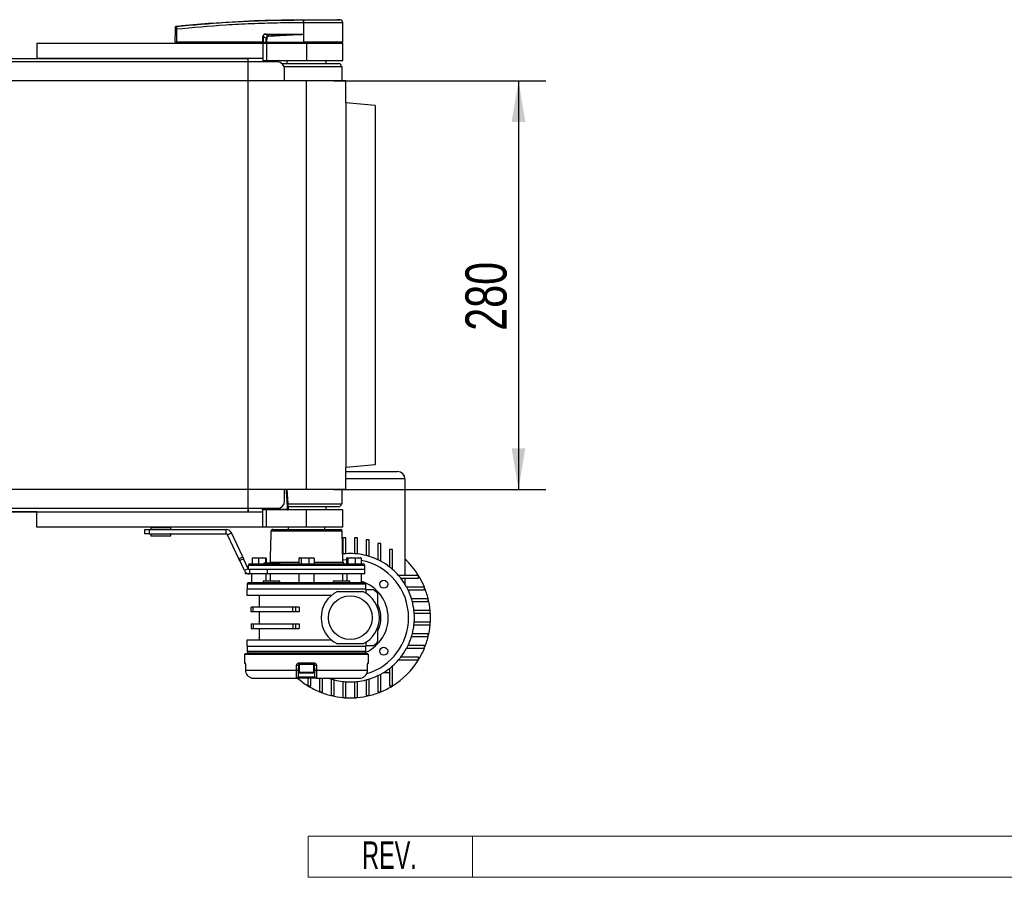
# Model space of a CAD drawing. Header units: millimetres. Extents: x 0 to 420, y 0 to 297.
# Tile 5 of 17: x 194 to 266, y 66 to 129. Entities that reach past the tile are written whole.
import ezdxf
from ezdxf.enums import TextEntityAlignment as Align

# ---------------------------------------------------------------- set-up
doc = ezdxf.new("R2010")
doc.units = ezdxf.units.MM
doc.layers.add('CARTIGLIO', color=140, linetype='Continuous')
doc.layers.add('QUOTE', color=174, linetype='Continuous')
doc.styles.add('SLDTEXTSTYLE0', font='TXT', dxfattribs={"width": 0.638298})
doc.styles.add('SLDTEXTSTYLE3', font='TXT', dxfattribs={"width": 0.75})
doc.dimstyles.new('SLDDIMSTYLE0', dxfattribs={"dimtxt": 3, "dimasz": 3, "dimexe": 0, "dimexo": 0.0625, "dimgap": 0.75, "dimtad": 1, "dimlfac": 9.405365, "dimrnd": 1e-09, "dimzin": 12, "dimdsep": 46, "dimtxsty": 'SLDTEXTSTYLE3', "dimsah": 1, "dimcen": 0.09, "dimadec": 0, "dimazin": 3, "dimtfac": 1, "dimtdec": 3, "dimtofl": 0, "dimtmove": 0, "dimatfit": 3, "dimfxl": 0, "dimfrac": 2, "dimtolj": 1, "dimtzin": 12, "dimarcsym": 0})

# ---------------------------------------------------------------- blocks, each defined once
blk = doc.blocks.new('SW_NOTE_0_27')
at = {"layer": 'CARTIGLIO', "color": 0, "insert": (2.34, 2.578), "char_height": 2, "attachment_point": 2, "style": 'SLDTEXTSTYLE0'}
blk.add_mtext('REV.', dxfattribs=at)
blk = doc.blocks.new('Cartiglio ALUSIC')
at = {"color": 161, "linetype": 'Continuous', "lineweight": 18}
for p, q in [((113.971, 150.999), (113.971, 153.999)), ((113.971, 153.999), (313.621, 153.999)), ((125.971, 153.999), (125.971, 150.999)), ((113.971, 150.999), (313.621, 150.999))]:
    blk.add_line(p, q, dxfattribs=at)
at = {"layer": 'CARTIGLIO', "color": 140}
blk.add_blockref('SW_NOTE_0_27', (117.568, 151.037), dxfattribs=at)
at = {"layer": 'CARTIGLIO', "color": 140, "style": 'SLDTEXTSTYLE0', "width": 0.638298}
for tag, height, p in [('AUTOATTR1', 3.5, (223.449, 133.7)), ('AUTOATTR2', 3.5, (221.929, 127.422)), ('AUTOATTR11', 3.5, (222.862, 121.411)), ('AUTOATTR8', 4, (219.244, 110.003)), ('AUTOATTR9', 4, (218.122, 100.423)), ('AUTOATTR0', 4, (249.033, 100.312))]:
    blk.add_attdef(tag, text='', height=height, dxfattribs=at).set_placement(p, align=Align.TOP_CENTER)
at = {"layer": 'CARTIGLIO', "color": 140}
for tag in ['AUTOATTR13', 'AUTOATTR12', 'AUTOATTR10', 'AUTOATTR7', 'AUTOATTR6', 'AUTOATTR5', 'AUTOATTR4', 'AUTOATTR3']:
    blk.add_attdef(tag, (0, 0), '', height=4, dxfattribs=at)
blk = doc.blocks.new('_D_2')
at = {"layer": 'QUOTE'}
for p, q in [((217.064, 124.223), (232.52, 124.223)), ((230.52, 124.223), (230.52, 94.452)), ((217.064, 94.452), (232.52, 94.452))]:
    blk.add_line(p, q, dxfattribs=at)
for points in [[(230.52, 124.223), (230.02, 121.223), (231.02, 121.223)], [(230.52, 94.452), (231.02, 97.452), (230.02, 97.452)]]:
    blk.add_solid(points, dxfattribs=at)
at = {"layer": 'QUOTE', "insert": (226.652, 106.012), "char_height": 3, "attachment_point": 1, "rotation": 90, "style": 'SLDTEXTSTYLE3'}
blk.add_mtext('280', dxfattribs=at)

msp = doc.modelspace()

# ---------------------------------------------------------------- linework, layer by layer
at = {"color": 7, "linetype": 'Continuous', "lineweight": 25}
for p, q in [((214.8414, 128.6881), (214.8416, 128.6881)), ((217.5185, 128.6735), (217.3336, 128.6881)), ((205.495, 127.0401), (205.5033, 127.9921)), ((205.5812, 127.9921), (205.5729, 127.0401)), ((205.5809, 128.2174), (205.5809, 128.2174)), ((214.8413, 128.4639), (214.824, 128.4639)), ((214.8413, 128.4639), (214.8402, 127.0401)), ((217.7211, 127.0401), (217.7087, 128.4639)), ((211.8795, 127.0401), (211.8812, 127.4693)), ((211.901, 127.4693), (211.8994, 127.0401)), ((212.1253, 127.3527), (211.901, 127.4693)), ((212.1132, 127.6158), (212.3001, 127.5186)), ((214.6083, 127.6158), (212.1132, 127.6158)), ((212.1146, 127.6433), (214.6097, 127.6433)), ((214.8346, 127.6305), (214.8346, 127.6246)), ((214.8346, 127.6246), (214.8397, 127.0401)), ((195.3939, 126.9869), (195.3939, 125.8706)), ((195.3939, 126.9869), (211.8738, 126.9869)), ((205.495, 127.0401), (205.5729, 127.0401)), ((205.5467, 127.0401), (205.5477, 126.9869)), ((211.8795, 127.0401), (205.5729, 127.0401)), ((205.5768, 127.0401), (205.5769, 126.9869)), ((211.8738, 126.9869), (211.8738, 125.8706)), ((211.8738, 126.9869), (212.1396, 126.9869)), ((211.8994, 127.0401), (211.8795, 127.0401)), ((211.8837, 127.0401), (211.8838, 126.9869)), ((211.8994, 127.0401), (212.1364, 127.0401)), ((211.9361, 127.0401), (211.9367, 126.9869)), ((212.1396, 126.9869), (212.1396, 125.7111)), ((212.1396, 126.9869), (215.0635, 126.9869)), ((212.1445, 127.0401), (214.8397, 127.0401)), ((212.1612, 127.0401), (212.1616, 126.9869)), ((214.8402, 127.0401), (214.8397, 127.0401)), ((217.7211, 127.0401), (214.8402, 127.0401)), ((214.8424, 127.0401), (214.8424, 126.9869)), ((215.0635, 126.9869), (215.0635, 125.7111)), ((215.0635, 126.9869), (217.7216, 126.9869)), ((217.6684, 126.9869), (217.6693, 127.0401)), ((217.7216, 125.7111), (217.7216, 126.9869)), ((80.5658, 125.8706), (195.3939, 125.8706)), ((211.8738, 125.8706), (195.3939, 125.8706)), ((210.8106, 125.6047), (210.8106, 125.8706)), ((211.8738, 125.8706), (211.8738, 125.7111)), ((211.8738, 125.7111), (212.1396, 125.7111)), ((212.1396, 125.7111), (215.0635, 125.7111)), ((213.6282, 125.7111), (213.6282, 125.4984)), ((215.0635, 125.7111), (217.7216, 125.7111)), ((216.4989, 125.4984), (216.4989, 125.7111)), ((212.9371, 125.6047), (63.0226, 125.6047)), ((213.256, 125.4984), (217.4026, 125.4984)), ((213.4243, 125.2858), (217.6684, 125.2858)), ((213.4687, 124.2226), (213.4687, 125.0731)), ((217.6755, 124.2226), (217.6684, 125.2858)), ((215.0635, 124.2226), (60.8962, 124.2226)), ((215.0635, 94.4523), (215.0635, 124.2226)), ((217.9342, 124.2226), (215.0635, 124.2226)), ((217.9342, 122.6277), (217.9342, 124.2226)), ((217.9342, 122.6277), (217.9342, 96.0471)), ((220.0607, 122.4417), (217.9342, 122.6277)), ((220.0607, 122.4417), (220.0607, 96.2332)), ((220.0607, 96.2332), (217.9342, 96.0471)), ((217.9342, 94.4523), (217.9342, 96.0471)), ((217.9342, 95.7489), (221.7087, 95.7489)), ((222.2403, 95.2173), (217.9342, 95.2173)), ((222.2403, 95.2173), (222.2403, 88.1788)), ((215.0635, 94.4523), (60.8962, 94.4523)), ((213.4687, 93.6017), (213.4687, 94.4523)), ((213.745, 93.0205), (213.6534, 94.4567)), ((217.9342, 94.4523), (215.0635, 94.4523)), ((217.6684, 93.3891), (217.6755, 94.4523)), ((213.714, 93.3891), (217.6684, 93.3891)), ((63.0226, 93.0701), (212.9371, 93.0701)), ((195.3939, 92.8043), (80.5658, 92.8043)), ((195.3939, 91.6879), (195.3939, 92.8043)), ((195.3939, 92.8043), (211.8738, 92.8043)), ((210.8106, 93.0701), (210.8106, 92.8043)), ((211.7913, 93.0489), (210.8106, 93.0489)), ((211.7891, 93.0604), (211.7895, 93.0701)), ((211.8423, 93.0179), (211.8432, 93.0701)), ((211.8429, 93.0088), (211.8434, 93.0063)), ((211.8738, 92.8043), (211.8738, 92.9638)), ((212.1396, 92.9638), (211.8738, 92.9638)), ((211.8738, 91.6879), (211.8738, 92.8043)), ((211.8964, 93.0701), (211.8954, 93.0179)), ((211.8954, 93.0179), (213.6899, 93.0179)), ((211.8954, 93.0179), (211.8954, 92.9638)), ((212.1396, 91.6879), (212.1396, 92.9638)), ((215.0635, 92.9638), (212.1396, 92.9638)), ((213.6899, 93.0179), (213.6899, 92.9638)), ((217.4026, 93.1764), (213.7322, 93.1764)), ((215.0635, 91.6879), (215.0635, 92.9638)), ((217.7216, 92.9638), (215.0635, 92.9638)), ((216.4989, 92.9638), (216.4989, 93.1764)), ((217.7216, 91.6879), (217.7216, 92.9638)), ((211.8738, 91.6879), (195.3939, 91.6879)), ((199.4851, 91.6879), (199.4851, 91.6853)), ((200.3345, 91.6853), (200.3345, 91.6879)), ((203.2657, 91.2095), (203.2657, 91.5285)), ((203.2657, 91.5285), (203.5847, 91.5285)), ((203.5847, 91.2095), (203.2657, 91.2095)), ((203.5847, 91.5285), (203.5847, 91.2095)), ((203.5847, 91.5285), (209.2146, 91.5285)), ((203.5847, 91.2095), (209.2146, 91.2095)), ((203.7086, 91.6678), (203.7028, 91.5561)), ((203.7028, 91.5561), (205.1677, 91.5561)), ((203.7028, 91.1818), (203.7086, 91.0702)), ((205.1677, 91.1818), (203.7028, 91.1818)), ((203.7204, 91.6678), (203.7086, 91.6678)), ((205.1618, 91.6678), (203.7204, 91.6678)), ((203.7355, 91.5338), (203.724, 91.5338)), ((203.724, 91.2042), (205.1464, 91.2042)), ((205.1464, 91.5338), (203.7355, 91.5338)), ((203.7867, 91.5338), (203.7867, 91.5285)), ((203.7867, 91.2095), (203.7867, 91.2042)), ((205.0838, 91.5285), (205.0838, 91.5338)), ((205.0838, 91.2042), (205.0838, 91.2095)), ((205.1677, 91.5561), (205.1618, 91.6678)), ((205.1618, 91.0702), (205.1677, 91.1818)), ((209.2146, 91.2095), (209.2146, 91.5285)), ((209.311, 91.1481), (209.6, 91.2829)), ((210.4211, 89.5221), (209.6, 91.2829)), ((212.1396, 91.6879), (211.8738, 91.6879)), ((215.0635, 91.6879), (212.1396, 91.6879)), ((212.4744, 91.4026), (212.474, 91.4027)), ((217.6727, 91.4026), (212.4744, 91.4026)), ((212.6023, 91.5279), (217.5451, 91.5279)), ((213.7345, 91.6879), (213.7345, 91.5279)), ((217.7216, 91.6879), (215.0635, 91.6879)), ((216.3925, 91.5279), (216.3925, 91.6879)), ((217.712, 89.1547), (217.6727, 91.4026)), ((203.7086, 91.0702), (205.1618, 91.0702)), ((203.7413, 91.05), (203.7299, 91.05)), ((205.1406, 91.05), (203.7413, 91.05)), ((210.1321, 89.3872), (209.311, 91.1481)), ((212.4426, 90.7314), (212.4151, 89.1547)), ((212.4444, 90.7314), (212.4426, 90.7314)), ((212.4653, 90.9404), (212.4649, 90.9405)), ((217.7216, 90.9189), (217.7216, 89.7433)), ((217.9342, 90.9189), (217.7216, 90.9189)), ((217.9342, 89.7627), (217.9342, 90.9189)), ((218.7848, 90.9189), (218.5721, 90.9189)), ((218.5721, 90.9189), (218.5721, 89.7627)), ((218.7848, 89.7433), (218.7848, 90.9189)), ((219.4227, 90.7775), (219.4227, 89.6251)), ((219.6354, 90.7775), (219.4227, 90.7775)), ((219.6354, 89.5648), (219.6354, 90.7775)), ((220.2733, 90.5001), (220.2733, 89.315)), ((220.4859, 90.5001), (220.2733, 90.5001)), ((220.4859, 89.2064), (220.4859, 90.5001)), ((221.1239, 90.0642), (221.1239, 88.7893)), ((221.3365, 90.0642), (221.1239, 90.0642)), ((221.3365, 88.6137), (221.3365, 90.0642)), ((210.1321, 89.3872), (210.4211, 89.5221)), ((210.1928, 89.257), (210.1321, 89.3872)), ((210.4819, 89.3918), (210.1928, 89.257)), ((210.5315, 88.5307), (210.1928, 89.257)), ((210.4211, 89.5221), (210.4819, 89.3918)), ((210.8206, 88.6655), (210.4819, 89.3918)), ((210.9434, 89.0294), (219.1836, 89.0294)), ((211.3375, 89.4546), (211.1011, 89.427)), ((211.1011, 89.427), (211.1011, 89.0294)), ((211.1182, 89.4546), (211.3375, 89.4546)), ((211.5739, 89.427), (211.3375, 89.4546)), ((211.3375, 89.4546), (211.8274, 89.4546)), ((211.8274, 89.4546), (211.5739, 89.427)), ((211.5739, 89.427), (211.5739, 89.0294)), ((212.0808, 89.427), (211.8274, 89.4546)), ((211.8274, 89.4546), (212.0979, 89.4546)), ((211.9495, 89.0825), (211.9486, 89.0294)), ((211.959, 89.0825), (211.9495, 89.0825)), ((211.959, 89.0825), (211.9584, 89.0294)), ((212.0566, 89.0825), (211.959, 89.0825)), ((212.0566, 89.0825), (212.056, 89.0294)), ((212.0923, 89.0825), (212.0566, 89.0825)), ((212.0808, 89.427), (212.0808, 89.0825)), ((212.0923, 89.0825), (212.0926, 89.0294)), ((212.3473, 89.0825), (212.0923, 89.0825)), ((212.0996, 89.4543), (212.0988, 89.4546)), ((212.1149, 89.427), (212.1149, 89.0825)), ((212.3577, 89.0825), (212.3568, 89.0294)), ((212.366, 89.0825), (212.3653, 89.0294)), ((212.4151, 89.1547), (214.5086, 89.1547)), ((212.4442, 89.0825), (212.4433, 89.0294)), ((212.4537, 89.0825), (212.4442, 89.0825)), ((212.4537, 89.0825), (212.4531, 89.0294)), ((212.4869, 89.0825), (212.4537, 89.0825)), ((212.4869, 89.0825), (212.4862, 89.0294)), ((212.5399, 89.0825), (212.4869, 89.0825)), ((212.5399, 89.0825), (212.5408, 89.0294)), ((212.6139, 89.0825), (212.5399, 89.0825)), ((212.6139, 89.0825), (212.6148, 89.0294)), ((212.6165, 89.0825), (212.6139, 89.0825)), ((212.6174, 89.0294), (212.6165, 89.0825)), ((213.1199, 89.0294), (213.119, 89.0825)), ((214.5086, 89.427), (214.5086, 89.0294)), ((214.5728, 89.4546), (214.5465, 89.4451)), ((214.5728, 89.4546), (214.5977, 89.4546)), ((214.5977, 89.4546), (214.9643, 89.4546)), ((214.9643, 89.4546), (214.6868, 89.427)), ((214.6868, 89.427), (214.6868, 89.0294)), ((215.2418, 89.427), (214.9643, 89.4546)), ((214.9643, 89.4546), (215.4301, 89.4546)), ((215.4301, 89.4546), (215.2418, 89.427)), ((215.2418, 89.427), (215.2418, 89.0294)), ((215.6184, 89.427), (215.4301, 89.4546)), ((215.4301, 89.4546), (215.5542, 89.4546)), ((215.5805, 89.4451), (215.5542, 89.4546)), ((215.6184, 89.427), (215.6184, 89.0294)), ((215.6184, 89.1547), (217.712, 89.1547)), ((217.7017, 89.741), (217.7216, 89.7433)), ((217.9892, 89.427), (217.9892, 89.0294)), ((218.0346, 89.4546), (218.3448, 89.4546)), ((218.3448, 89.4546), (218.08, 89.427)), ((218.08, 89.427), (218.08, 89.0294)), ((218.6097, 89.427), (218.3448, 89.4546)), ((218.3448, 89.4546), (218.8292, 89.4546)), ((218.8292, 89.4546), (218.6097, 89.427)), ((218.6097, 89.427), (218.6097, 89.0294)), ((219.0487, 89.427), (218.8292, 89.4546)), ((218.8292, 89.4546), (219.0097, 89.4546)), ((219.0161, 89.4523), (219.0097, 89.4546)), ((219.0487, 89.427), (219.0487, 89.0294)), ((210.8206, 88.6655), (210.5315, 88.5307)), ((210.6154, 88.2851), (210.6154, 88.4144)), ((210.7217, 88.3366), (210.7217, 88.2851)), ((210.8159, 88.904), (210.812, 88.6838)), ((219.3112, 88.904), (210.8159, 88.904)), ((210.9169, 88.6041), (210.9012, 88.6041)), ((210.9169, 88.6041), (210.9169, 88.2851)), ((212.1903, 88.6041), (210.9169, 88.6041)), ((219.3164, 88.6041), (212.1878, 88.6041)), ((212.1903, 88.6041), (212.1903, 88.2851)), ((219.3164, 88.6041), (212.1903, 88.6041)), ((219.3164, 88.6041), (219.3112, 88.904)), ((219.3164, 88.2851), (219.3164, 88.6041)), ((210.7217, 88.2851), (210.6154, 88.2851)), ((210.9169, 88.2851), (210.7217, 88.2851)), ((212.1903, 88.2851), (210.9169, 88.2851)), ((211.0498, 88.2851), (211.0498, 87.6472)), ((211.896, 87.7535), (211.896, 87.6472)), ((213.1187, 87.7535), (211.896, 87.7535)), ((212.1343, 87.7535), (212.1343, 88.2851)), ((219.3164, 88.2851), (212.1903, 88.2851)), ((212.412, 88.2851), (212.412, 87.7535)), ((213.1187, 87.6472), (213.1187, 87.7535)), ((214.5053, 88.2851), (214.5053, 87.6472)), ((215.6217, 87.6472), (215.6217, 88.2851)), ((217.0083, 87.7535), (217.0083, 87.6472)), ((218.231, 87.7535), (217.0083, 87.7535)), ((217.715, 87.7535), (217.715, 88.2851)), ((217.9927, 88.2851), (217.9927, 87.7535)), ((218.231, 87.6472), (218.231, 87.7535)), ((219.0772, 87.6472), (219.0772, 88.2851)), ((223.222, 88.1788), (221.7715, 88.1788)), ((221.947, 87.9661), (223.222, 87.9661)), ((222.2403, 87.9661), (222.2403, 87.5426)), ((223.222, 87.9661), (223.222, 88.1788)), ((210.7043, 87.1687), (210.7043, 86.7434)), ((219.4227, 87.1687), (210.7043, 87.1687)), ((210.7309, 87.5408), (210.7309, 87.1687)), ((219.3961, 87.5408), (210.7309, 87.5408)), ((217.3263, 87.0092), (219.1801, 87.0092)), ((219.3961, 87.1687), (219.3961, 87.5408)), ((219.4227, 86.8714), (219.4227, 87.1687)), ((223.6579, 87.3282), (222.3642, 87.3282)), ((222.4727, 87.1156), (223.6579, 87.1156)), ((223.6579, 87.1156), (223.6579, 87.3282)), ((210.7043, 86.7434), (216.9093, 86.7434)), ((211.608, 86.7434), (211.608, 85.8716)), ((223.9352, 86.4776), (222.7225, 86.4776)), ((222.7828, 86.265), (223.9352, 86.265)), ((223.9352, 86.265), (223.9352, 86.4776)), ((211.0233, 85.5314), (211.0233, 85.8716)), ((211.1809, 85.8716), (211.0233, 85.8716)), ((211.1809, 85.5314), (211.0233, 85.5314)), ((211.1809, 85.5314), (211.1809, 85.8716)), ((214.0663, 85.8716), (211.1809, 85.8716)), ((214.0663, 85.5314), (211.1809, 85.5314)), ((211.608, 85.5314), (211.608, 84.6595)), ((214.0663, 85.5314), (214.0663, 85.8716)), ((214.258, 85.8716), (214.0663, 85.8716)), ((214.258, 85.5314), (214.0663, 85.5314)), ((214.258, 85.8716), (214.258, 85.5314)), ((214.5407, 85.8716), (214.258, 85.8716)), ((214.5407, 85.5314), (214.258, 85.5314)), ((214.5407, 85.8716), (214.5407, 85.5314)), ((224.0767, 85.627), (222.9011, 85.627)), ((224.0767, 85.4144), (224.0767, 85.627)), ((222.9205, 85.4144), (224.0767, 85.4144)), ((224.0767, 84.7765), (222.9205, 84.7765)), ((224.0767, 84.5638), (224.0767, 84.7765)), ((211.0233, 84.6595), (211.0233, 84.3193)), ((211.0233, 84.6595), (211.1809, 84.6595)), ((211.0233, 84.3193), (211.1809, 84.3193)), ((211.1809, 84.6595), (211.1809, 84.3193)), ((211.1809, 84.6595), (214.0663, 84.6595)), ((211.1809, 84.3193), (214.0663, 84.3193)), ((211.608, 84.3193), (211.608, 83.4474)), ((214.0663, 84.6595), (214.0663, 84.3193)), ((214.0663, 84.6595), (214.258, 84.6595)), ((214.0663, 84.3193), (214.258, 84.3193)), ((214.258, 84.6595), (214.258, 84.3193)), ((214.258, 84.6595), (214.5407, 84.6595)), ((214.258, 84.3193), (214.5407, 84.3193)), ((214.5407, 84.6595), (214.5407, 84.3193)), ((222.9011, 84.5638), (224.0767, 84.5638)), ((210.7043, 83.4474), (210.7043, 83.0221)), ((216.9093, 83.4474), (210.7043, 83.4474)), ((219.4227, 83.0221), (219.4227, 83.3195)), ((222.7225, 83.7132), (223.9352, 83.7132)), ((223.9352, 83.9259), (222.7828, 83.9259)), ((223.9352, 83.7132), (223.9352, 83.9259)), ((210.7043, 83.0221), (215.0635, 83.0221)), ((210.7309, 83.0221), (210.7309, 82.65)), ((210.7309, 82.65), (219.3961, 82.65)), ((215.0635, 83.0221), (219.4227, 83.0221)), ((219.1801, 83.1816), (217.3263, 83.1816)), ((219.3961, 82.65), (219.3961, 83.0221)), ((222.3642, 82.8627), (223.6579, 82.8627)), ((223.6579, 83.0753), (222.4727, 83.0753)), ((223.6579, 82.8627), (223.6579, 83.0753)), ((210.5453, 82.4374), (210.5508, 81.7985)), ((210.5453, 82.4374), (219.5817, 82.4374)), ((210.598, 82.4905), (210.598, 82.4374)), ((210.598, 82.4905), (219.529, 82.4905)), ((211.0498, 82.5437), (211.0498, 82.4905)), ((211.896, 82.5437), (211.896, 82.4905)), ((213.1187, 82.4905), (213.1187, 82.5437)), ((214.5053, 82.5437), (214.5053, 82.4905)), ((215.6217, 82.4905), (215.6217, 82.5437)), ((217.0083, 82.5437), (217.0083, 82.4905)), ((218.231, 82.4905), (218.231, 82.5437)), ((219.0772, 82.4905), (219.0772, 82.5437)), ((219.529, 82.4374), (219.529, 82.4905)), ((219.5762, 81.7985), (219.5817, 82.4374)), ((221.7715, 82.0121), (223.222, 82.0121)), ((223.222, 82.2247), (221.947, 82.2247)), ((223.222, 82.0121), (223.222, 82.2247)), ((210.5508, 81.7985), (210.5851, 81.7985)), ((210.6084, 81.6415), (210.6097, 81.6418)), ((210.6092, 81.6413), (210.6136, 81.2626)), ((210.6136, 81.2624), (210.6136, 81.2622)), ((210.6141, 81.2627), (214.3389, 81.2627)), ((214.4689, 81.6409), (214.4623, 81.2618)), ((214.5319, 81.6409), (214.4689, 81.6409)), ((214.509, 81.7985), (215.6181, 81.7985)), ((215.605, 81.6931), (214.522, 81.6931)), ((214.5319, 81.6931), (214.5319, 81.119)), ((215.5951, 81.119), (215.5951, 81.6931)), ((215.6581, 81.6409), (215.5951, 81.6409)), ((215.6648, 81.2618), (215.6581, 81.6409)), ((215.7882, 81.2627), (219.5129, 81.2627)), ((219.5134, 81.2622), (219.5178, 81.6413)), ((219.5173, 81.6418), (219.5187, 81.6415)), ((219.542, 81.7985), (219.5762, 81.7985)), ((221.1239, 81.4016), (221.1239, 80.1266)), ((221.3365, 80.1266), (221.3365, 81.5771)), ((211.2061, 80.6831), (214.3477, 80.6831)), ((215.7793, 80.6831), (214.3477, 80.6831)), ((214.454, 80.7875), (215.673, 80.7875)), ((214.5319, 81.119), (215.5845, 81.119)), ((215.5313, 81.0552), (214.5957, 81.0552)), ((215.1698, 80.6831), (215.1698, 80.1266)), ((215.3825, 80.1266), (215.3825, 80.6831)), ((215.5845, 81.119), (215.5951, 81.119)), ((215.7793, 80.6831), (218.9209, 80.6831)), ((216.0204, 80.6831), (216.0204, 79.6907)), ((216.2331, 79.6907), (216.2331, 80.6831)), ((216.871, 80.6261), (216.871, 79.4134)), ((217.0836, 79.4134), (217.0836, 80.5658)), ((217.7216, 80.4476), (217.7216, 79.2719)), ((217.9342, 79.2719), (217.9342, 80.4281)), ((218.5721, 80.4281), (218.5721, 79.2719)), ((218.7848, 79.2719), (218.7848, 80.4476)), ((219.4227, 80.5658), (219.4227, 79.4134)), ((219.6354, 79.4134), (219.6354, 80.6261)), ((220.2733, 80.8759), (220.2733, 79.6907)), ((220.4859, 79.6907), (220.4859, 80.9845)), ((220.7003, 81.1083), (221.1239, 81.1083)), ((215.1698, 80.1266), (215.3825, 80.1266)), ((221.1239, 80.1266), (221.3365, 80.1266)), ((216.0204, 79.6907), (216.2331, 79.6907)), ((216.871, 79.4134), (217.0836, 79.4134)), ((217.7216, 79.2719), (217.9342, 79.2719)), ((218.5721, 79.2719), (218.7848, 79.2719)), ((219.4227, 79.4134), (219.6354, 79.4134)), ((220.2733, 79.6907), (220.4859, 79.6907))]:
    msp.add_line(p, q, dxfattribs=at)
at = {"color": 7, "linetype": 'Continuous'}
for p, q in [((65.1491, 125.8706), (210.8106, 125.8706)), ((210.8106, 92.8043), (210.8106, 125.8706)), ((65.1491, 92.8043), (210.8106, 92.8043))]:
    msp.add_line(p, q, dxfattribs=at)
at = {"color": 7, "linetype": 'Continuous', "lineweight": 25, "flags": 128}
for points in [[(214.6083, 127.6158), (214.7351, 127.6207), (214.8346, 127.6246)], [(212.474, 91.4027), (212.4676, 91.0792), (212.4649, 90.9405)], [(212.4744, 91.4026), (212.4723, 91.2963), (212.4653, 90.9404)], [(217.7092, 89.3134), (217.7558, 89.3191), (217.9892, 89.3401)], [(210.6092, 81.6413), (210.6085, 81.6414), (210.6084, 81.6415)], [(210.6097, 81.6418), (210.6122, 81.4292), (210.6141, 81.2627)], [(210.6136, 81.2622), (210.6129, 81.2623), (210.6141, 81.2627)], [(214.3389, 81.2627), (214.3427, 81.4753), (214.3456, 81.6418)], [(215.7814, 81.6418), (215.7852, 81.4292), (215.7882, 81.2627)], [(219.5129, 81.2627), (219.5154, 81.4753), (219.5173, 81.6418)], [(219.5129, 81.2627), (219.5141, 81.2623), (219.5134, 81.2622)], [(219.5187, 81.6415), (219.5185, 81.6414), (219.5178, 81.6413)]]:
    msp.add_lwpolyline(points, dxfattribs=at)
at = {"color": 7, "linetype": 'Continuous', "lineweight": 25}
for centre, radius in [((220.6966, 87.5388), 0.2924), ((218.2532, 85.0954), 1.5948), ((220.6966, 82.652), 0.2924)]:
    msp.add_circle(centre, radius, dxfattribs=at)
for centre, radius, start, end in [((215.6227, 128.5089), 0.8, 168.120168, 183.219012), ((219.1533, 128.1818), 4.3414, 173.303191, 173.496611), ((215.6401, 128.5083), 0.8, 168.081743, 183.180073), ((217.496, 128.462), 0.2126, 0.500011, 83.923128), ((205.5422, 125.6383), 2.3542, 89.051899, 90.948101), ((205.5892, 128.1168), 0.0848, 96.104195, 179.384141), ((211.8911, 130.1773), 2.708, 269.78976, 270.21024), ((211.8943, 127.6404), 0.2203, 353.585658, 0.74759), ((138.8645, 123.9694), 73.5214, 2.731259, 2.766996), ((214.3894, 127.6404), 0.2203, 353.585658, 0.74759), ((212.9371, 125.0731), 0.5316, 0, 90), ((217.4026, 125.2858), 0.2126, 0, 90), ((221.7087, 95.2173), 0.5316, 0, 90), ((212.9371, 93.6017), 0.5316, 270, 0), ((217.4026, 93.3891), 0.2126, 270, 0), ((211.794, 93.012), 0.0486, 6.924501, 95.747368), ((211.7913, 92.9957), 0.0532, 11.536959, 90), ((211.8689, 92.2562), 0.7621, 88.001617, 91.998383), ((211.8954, 93.017), 0.0532, 179, 270), ((213.6899, 93.017), 0.0532, 270, 3.721687), ((213.7483, 92.3484), 0.6721, 90.458341, 94.987292), ((203.724, 91.555), 0.0213, 177, 270), ((203.724, 91.1829), 0.0213, 90, 183), ((203.7299, 91.6667), 0.0213, 90, 177), ((205.1406, 91.6667), 0.0213, 3, 90), ((205.1464, 91.555), 0.0213, 270, 3), ((205.1464, 91.1829), 0.0213, 357, 90), ((209.2146, 91.1032), 0.4253, 25, 90), ((209.2146, 91.1032), 0.1063, 25, 90), ((217.5451, 91.4003), 0.1276, 1, 90), ((203.7299, 91.0713), 0.0213, 183, 270), ((205.1406, 91.0713), 0.0213, 270, 357), ((212.4976, 90.7305), 0.0532, 153.897556, 179.00172), ((218.2532, 85.0954), 4.6782, 93.909564, 96.524979), ((218.2532, 85.0954), 4.6782, 86.090436, 93.909564), ((218.2532, 85.0954), 4.6782, 83.475021, 86.090436), ((210.9434, 88.9018), 0.1276, 90, 179), ((212.2875, 89.1569), 0.1276, 324.314665, 359), ((217.8395, 89.1569), 0.1276, 181, 270), ((218.2532, 85.0954), 4.6782, 75.522488, 83.475021), ((218.2532, 85.0954), 4.2529, 0, 79.218646), ((219.1836, 88.9018), 0.1276, 1, 90), ((218.2532, 85.0954), 4.6782, 72.815204, 75.522488), ((218.2532, 85.0954), 4.6782, 64.416998, 72.815204), ((218.2532, 85.0954), 4.6782, 61.492569, 64.416998), ((218.2532, 85.0954), 4.6782, 52.147097, 61.492569), ((218.2532, 85.0954), 5.8477, 31.821369, 47.014114), ((218.2532, 85.0954), 4.6782, 48.769423, 52.147097), ((218.2532, 85.0954), 4.6782, 41.230577, 48.769423), ((210.8372, 87.5408), 0.1063, 90, 180), ((218.2532, 85.0954), 2.7644, 0, 72.657865), ((219.2898, 87.5408), 0.1063, 0, 90), ((218.2532, 85.0954), 4.6782, 37.852903, 41.230577), ((218.2532, 85.0954), 4.6782, 28.507431, 37.852903), ((218.2532, 85.0954), 5.8477, 22.446351, 31.821369), ((218.2532, 85.0954), 2.1264, 115.841933, 244.158067), ((218.2532, 85.0954), 2.1264, 295.841933, 64.158067), ((218.2532, 85.0954), 2.6581, 40.535802, 49.464198), ((218.2532, 85.0954), 4.6782, 25.583002, 28.507431), ((218.2532, 85.0954), 4.6782, 17.184796, 25.583002), ((218.2532, 85.0954), 5.8477, 13.672018, 22.446351), ((218.2532, 85.0954), 4.6782, 14.477512, 17.184796), ((218.2532, 85.0954), 4.6782, 6.524979, 14.477512), ((218.2532, 85.0954), 5.8477, 5.215909, 13.672018), ((218.2532, 85.0954), 2.2328, 334.791235, 25.208765), ((218.2532, 85.0954), 4.6782, 3.909564, 6.524979), ((218.2532, 85.0954), 5.8477, 354.784091, 5.215909), ((218.2532, 85.0954), 2.7644, 289.557214, 0), ((218.2532, 85.0954), 4.2529, 286.403256, 0), ((218.2532, 85.0954), 4.6782, 353.475021, 356.090436), ((218.2532, 85.0954), 4.6782, 356.090436, 3.909564), ((218.2532, 85.0954), 4.6782, 345.522488, 353.475021), ((218.2532, 85.0954), 5.8477, 346.327982, 354.784091), ((218.2532, 85.0954), 2.6581, 310.535802, 319.464198), ((218.2532, 85.0954), 4.6782, 334.416998, 342.815204), ((218.2532, 85.0954), 4.6782, 342.815204, 345.522488), ((218.2532, 85.0954), 5.8477, 337.553649, 346.327982), ((210.8372, 82.65), 0.1063, 180, 270), ((219.2898, 82.65), 0.1063, 270, 0), ((218.2532, 85.0954), 4.6782, 322.147097, 331.492569), ((218.2532, 85.0954), 4.6782, 331.492569, 334.416998), ((218.2532, 85.0954), 5.8477, 328.178631, 337.553649), ((218.2532, 85.0954), 4.6782, 311.230577, 318.769423), ((218.2532, 85.0954), 5.8477, 301.821369, 328.178631), ((218.2532, 85.0954), 4.6782, 318.769423, 322.147097), ((210.6572, 81.7994), 0.1063, 180.5, 239.656256), ((210.692, 81.7994), 0.1069, 180.483929, 208.017591), ((214.4214, 84.0307), 2.7692, 268.292536, 270.845926), ((214.4281, 84.4124), 2.7718, 268.294895, 270.84236), ((214.7326, 81.7727), 0.2251, 173.421252, 200.711868), ((215.3944, 81.7727), 0.2251, 339.288132, 6.578748), ((215.6989, 84.4124), 2.7718, 269.15764, 271.705105), ((215.7056, 84.0307), 2.7692, 269.154074, 271.707464), ((219.4698, 81.7994), 0.1063, 300.228465, 359.5), ((219.435, 81.7994), 0.1069, 332.086988, 359.516), ((218.2532, 85.0954), 4.6782, 298.507431, 307.852903), ((218.2532, 85.0954), 4.6782, 307.852903, 311.230577), ((214.3477, 80.7894), 0.1063, 270, 359), ((218.2532, 85.0954), 5.8477, 228.985668, 238.178631), ((214.5957, 81.119), 0.0638, 180, 270), ((215.5313, 81.119), 0.0638, 270, 0), ((215.7793, 80.7894), 0.1063, 181, 270), ((218.2532, 85.0954), 4.6782, 250.592957, 252.815204), ((218.2532, 85.0954), 4.6782, 252.815204, 255.522488), ((218.2532, 85.0954), 4.6782, 255.522488, 263.475021), ((218.2532, 85.0954), 4.6782, 263.475021, 266.090436), ((218.2532, 85.0954), 4.6782, 266.090436, 273.909564), ((218.2532, 85.0954), 4.6782, 273.909564, 276.524979), ((218.2532, 85.0954), 4.6782, 276.524979, 284.477512), ((218.2532, 85.0954), 4.6782, 284.477512, 287.184796), ((218.2532, 85.0954), 4.6782, 287.184796, 295.583002), ((218.2532, 85.0954), 4.6782, 295.583002, 298.507431), ((218.2532, 85.0954), 5.8477, 238.178631, 247.553649), ((218.2532, 85.0954), 5.8477, 292.446351, 301.821369), ((218.2532, 85.0954), 5.8477, 247.553649, 256.327982), ((218.2532, 85.0954), 5.8477, 256.327982, 264.784091), ((218.2532, 85.0954), 5.8477, 264.784091, 275.215909), ((218.2532, 85.0954), 5.8477, 275.215909, 283.672018), ((218.2532, 85.0954), 5.8477, 283.672018, 292.446351)]:
    msp.add_arc(centre, radius, start, end, dxfattribs=at)
for centre, major_axis, ratio, start_param, end_param in [((212.2584, 127.3609), (0.3615, -0.1778), 0.6067254, 2.2520057, 3.4288926), ((212.2558, 127.3612), (0.342, -0.1693), 0.5569608, 2.2532184, 3.4301053), ((212.3883, 127.2923), (0.2436, -0.1296), 0.7705823, 2.3011388, 3.4780257), ((212.3883, 127.2928), (0.2127, -0.1124), 0.6630178, 2.2990506, 3.4759374)]:
    msp.add_ellipse(centre, major_axis=major_axis, ratio=ratio, start_param=start_param, end_param=end_param, dxfattribs=at)
for points, knots in [([(205.5801, 128.2011), (206.7774, 128.3103), (208.6023, 128.4769), (211.0612, 128.5994), (212.9509, 128.6643), (214.2087, 128.6642), (214.8399, 128.6735), (214.8399, 128.6735)], [0, 0, 0, 0, 0.3887669, 0.5925279, 0.7962893, 0.9999993, 1, 1, 1, 1]), ([(205.5809, 128.2174), (205.6167, 128.221), (205.8371, 128.2434), (206.8042, 128.3378), (208.7912, 128.5001), (211.6581, 128.6561), (213.7799, 128.6774), (214.8414, 128.6881)], [0, 0, 0, 0, 0.0117013, 0.0722088, 0.3141935, 0.6568871, 1, 1, 1, 1]), ([(214.8399, 128.6735), (214.8399, 128.6735), (214.8457, 128.6735), (214.8515, 128.6735), (214.8573, 128.6735)], [0, 0, 0, 0, 0.0003655, 1, 1, 1, 1]), ([(214.8416, 128.6881), (214.9994, 128.6881), (215.3156, 128.6881), (215.7814, 128.6881), (216.2143, 128.6881), (216.5993, 128.6881), (216.9163, 128.6881), (217.1529, 128.6881), (217.3058, 128.6881), (217.3243, 128.6881), (217.3336, 128.6881)], [0, 0, 0, 0, 0.1248804, 0.2501396, 0.3746494, 0.4998125, 0.6247642, 0.7495577, 0.8749238, 1, 1, 1, 1]), ([(214.8573, 128.6735), (214.9823, 128.6735), (215.2323, 128.6735), (215.6176, 128.6735), (216.0012, 128.6735), (216.3713, 128.6734), (216.7034, 128.6735), (216.9899, 128.6735), (217.2209, 128.6735), (217.3905, 128.6736), (217.4979, 128.6734), (217.5117, 128.6735), (217.5185, 128.6735)], [0, 0, 0, 0, 0.0923036, 0.1846071, 0.2865385, 0.3884688, 0.490398, 0.5923288, 0.694247, 0.7961664, 0.8980845, 1, 1, 1, 1]), ([(205.5033, 127.9921), (205.5033, 127.9972), (205.5035, 128.0164), (205.5038, 128.0491), (205.5041, 128.0839), (205.5043, 128.1093), (205.5043, 128.1149), (205.5044, 128.1177)], [0, 0, 0, 0, 0.0821077, 0.3116546, 0.5407071, 0.7703697, 1, 1, 1, 1]), ([(205.5044, 128.1177), (205.5044, 128.1238), (205.5045, 128.1321), (205.5045, 128.1332), (205.5045, 128.1335)], [0, 0, 0, 0, 0.7365741, 1, 1, 1, 1]), ([(205.5045, 128.1335), (205.5046, 128.1365), (205.5051, 128.1491), (205.5117, 128.1709), (205.5288, 128.1945), (205.5526, 128.2117), (205.5715, 128.2155), (205.5809, 128.2174)], [0, 0, 0, 0, 0.0716067, 0.3068114, 0.5378745, 0.7689372, 1, 1, 1, 1]), ([(205.5801, 128.2011), (205.5795, 128.1964), (205.5783, 128.187), (205.5779, 128.1446), (205.5785, 128.0868), (205.5798, 128.0325), (205.5809, 128.0005), (205.5812, 127.9921)], [0, 0, 0, 0, 0.2296881, 0.4595969, 0.6887793, 0.9180889, 1, 1, 1, 1]), ([(205.5809, 128.2174), (205.5808, 128.2171), (205.5806, 128.2159), (205.5803, 128.2074), (205.5801, 128.2011)], [0, 0, 0, 0, 0.2638842, 1, 1, 1, 1]), ([(214.824, 128.4639), (214.1956, 128.46), (212.9388, 128.4522), (211.0542, 128.3907), (208.5993, 128.2673), (206.7771, 128.1012), (205.5812, 127.9921)], [0, 0, 0, 0, 0.2036202, 0.4072406, 0.6109477, 1, 1, 1, 1]), ([(217.7087, 128.4639), (217.7016, 128.4639), (217.6873, 128.4639), (217.572, 128.464), (217.3895, 128.4638), (217.1415, 128.4639), (216.8324, 128.464), (216.476, 128.4638), (216.0761, 128.464), (215.6641, 128.4639), (215.247, 128.4639), (214.9775, 128.4639), (214.8413, 128.4639)], [0, 0, 0, 0, 0.10046502, 0.20384345, 0.30430944, 0.40768894, 0.50815524, 0.61153497, 0.71200234, 0.81538328, 0.9066108, 1, 1, 1, 1]), ([(212.1253, 127.3527), (212.1316, 127.3527), (212.1427, 127.3528), (212.1567, 127.3527), (212.1629, 127.3527)], [0, 0, 0, 0, 0.56, 1, 1, 1, 1]), ([(212.1364, 127.0401), (212.133, 127.0984), (212.1269, 127.2024), (212.1258, 127.3068), (212.1253, 127.3527)], [0, 0, 0, 0, 0.560586, 1, 1, 1, 1]), ([(212.1629, 127.3527), (212.1613, 127.2943), (212.1584, 127.1899), (212.1488, 127.0859), (212.1445, 127.0401)], [0, 0, 0, 0, 0.5593923, 1, 1, 1, 1]), ([(212.3001, 127.5186), (212.731, 127.5381), (213.5003, 127.5729), (214.2698, 127.6027), (214.6083, 127.6158)], [0, 0, 0, 0, 0.5599741, 1, 1, 1, 1]), ([(214.8346, 127.6246), (214.3621, 127.593), (213.5183, 127.5367), (212.6739, 127.4923), (212.3023, 127.4728)], [0, 0, 0, 0, 0.5600269, 1, 1, 1, 1]), ([(214.6097, 127.6433), (214.6314, 127.6431), (214.6958, 127.6425), (214.7715, 127.6427), (214.824, 127.6325), (214.8346, 127.6305)], [0, 0, 0, 0, 0.2892673, 0.8568296, 1, 1, 1, 1]), ([(212.1364, 127.0401), (212.1371, 127.0401), (212.1388, 127.0401), (212.1417, 127.0401), (212.1438, 127.0401), (212.1445, 127.0401)], [0, 0, 0, 0, 0.3193957, 0.7481913, 1, 1, 1, 1]), ([(213.6899, 93.0179), (213.6708, 93.3142), (213.64, 93.7923), (213.6109, 94.2705), (213.5999, 94.4523)], [0, 0, 0, 0, 0.6197809, 1, 1, 1, 1]), ([(211.7913, 93.0489), (211.7909, 93.0494), (211.7902, 93.0504), (211.7895, 93.0571), (211.7891, 93.0604)], [0, 0, 0, 0, 0.5000603, 1, 1, 1, 1]), ([(212.6023, 91.5279), (212.5879, 91.5265), (212.5589, 91.5236), (212.5204, 91.5013), (212.4914, 91.4685), (212.4768, 91.4334), (212.475, 91.4108), (212.4744, 91.4026)], [0, 0, 0, 0, 0.2189584, 0.4381181, 0.6570378, 0.8747776, 1, 1, 1, 1]), ([(212.4653, 90.9404), (212.4645, 90.9166), (212.463, 90.8688), (212.4575, 90.8059), (212.4514, 90.7587), (212.4468, 90.7347), (212.4451, 90.7323), (212.4444, 90.7314)], [0, 0, 0, 0, 0.2140331, 0.4289877, 0.6464901, 0.8661248, 1, 1, 1, 1]), ([(212.4648, 90.9405), (212.4648, 90.9394), (212.4646, 90.9139), (212.462, 90.863), (212.4563, 90.7992), (212.4515, 90.7639), (212.4485, 90.7497), (212.4486, 90.75), (212.4486, 90.7501)], [0, 0, 0, 0, 0.0115449, 0.2765138, 0.5475708, 0.8217766, 0.9533142, 1, 1, 1, 1]), ([(211.1011, 89.427), (211.1014, 89.4279), (211.1071, 89.4448), (211.1128, 89.4498), (211.1182, 89.4546)], [0, 0, 0, 0, 0.0529743, 1, 1, 1, 1]), ([(212.0979, 89.4546), (212.0924, 89.4498), (212.0867, 89.4448), (212.0811, 89.4279), (212.0808, 89.427)], [0, 0, 0, 0, 0.9470257, 1, 1, 1, 1]), ([(212.1149, 89.427), (212.1138, 89.4304), (212.1081, 89.4469), (212.1024, 89.4512), (212.0979, 89.4546)], [0, 0, 0, 0, 0.2061857, 1, 1, 1, 1]), ([(212.425, 89.0825), (212.4124, 89.0825), (212.3907, 89.0825), (212.3733, 89.0825), (212.366, 89.0825)], [0, 0, 0, 0, 0.5817995, 1, 1, 1, 1]), ([(213.1152, 89.0825), (213.1165, 89.0825), (213.1226, 89.0825), (213.0969, 89.0825), (213.0374, 89.0825), (212.9422, 89.0825), (212.832, 89.0825), (212.7264, 89.0825), (212.6672, 89.0825), (212.6445, 89.0825)], [0, 0, 0, 0, 0.0442813, 0.2167888, 0.3904022, 0.5393631, 0.7118305, 0.889817, 1, 1, 1, 1]), ([(214.5977, 89.4546), (214.574, 89.4512), (214.5441, 89.4469), (214.5146, 89.4304), (214.5086, 89.427)], [0, 0, 0, 0, 0.7938143, 1, 1, 1, 1]), ([(214.6868, 89.427), (214.6853, 89.4279), (214.6559, 89.4448), (214.626, 89.4498), (214.5977, 89.4546)], [0, 0, 0, 0, 0.0529743, 1, 1, 1, 1]), ([(215.5794, 89.4398), (215.5909, 89.4378), (215.604, 89.4354), (215.6169, 89.4279), (215.6184, 89.427)], [0, 0, 0, 0, 0.87901096, 1, 1, 1, 1]), ([(218.0346, 89.4546), (218.0225, 89.4512), (218.0073, 89.4469), (217.9923, 89.4304), (217.9892, 89.427)], [0, 0, 0, 0, 0.7938143, 1, 1, 1, 1]), ([(218.08, 89.427), (218.0792, 89.4279), (218.0642, 89.4448), (218.049, 89.4498), (218.0346, 89.4546)], [0, 0, 0, 0, 0.0529743, 1, 1, 1, 1]), ([(219.016, 89.4473), (219.0262, 89.4438), (219.0372, 89.4401), (219.0479, 89.4279), (219.0487, 89.427)], [0, 0, 0, 0, 0.9265159, 1, 1, 1, 1]), ([(212.0751, 87.6472), (211.9496, 87.6472), (211.6986, 87.6472), (211.3936, 87.6472), (211.1474, 87.6472), (210.9704, 87.6472), (210.8581, 87.6472), (210.8442, 87.6472), (210.8372, 87.6472)], [0, 0, 0, 0, 0.1666184, 0.3334012, 0.5, 0.6666141, 0.8334009, 1, 1, 1, 1]), ([(218.052, 87.6472), (217.9167, 87.6472), (217.646, 87.6472), (217.1821, 87.6472), (216.6856, 87.6472), (216.1604, 87.6472), (215.6167, 87.6472), (215.0635, 87.6472), (214.5103, 87.6472), (213.9665, 87.6472), (213.4414, 87.6472), (212.9449, 87.6472), (212.481, 87.6472), (212.2103, 87.6472), (212.0751, 87.6472)], [0, 0, 0, 0, 0.08330903, 0.16670044, 0.25, 0.33330725, 0.41670064, 0.50000002, 0.58330727, 0.66670065, 0.75000003, 0.83330728, 0.91669474, 1, 1, 1, 1]), ([(219.2898, 87.6472), (219.2829, 87.6472), (219.2689, 87.6472), (219.1566, 87.6472), (218.9796, 87.6472), (218.7334, 87.6472), (218.4284, 87.6472), (218.1774, 87.6472), (218.052, 87.6472)], [0, 0, 0, 0, 0.1666145, 0.3334013, 0.5000001, 0.6666146, 0.8333895, 1, 1, 1, 1]), ([(219.9807, 87.1156), (219.8017, 87.1156), (219.6208, 87.1156), (219.4248, 87.1156), (219.4227, 87.1156)], [0, 0, 0, 0, 0.98917197, 1, 1, 1, 1]), ([(220.2733, 86.0464), (220.2733, 86.1798), (220.2733, 86.4478), (220.2733, 86.6976), (220.2733, 86.823)], [0, 0, 0, 0, 0.4978886, 1, 1, 1, 1]), ([(220.2733, 83.3679), (220.2733, 83.4924), (220.2733, 83.7421), (220.2733, 84.0101), (220.2733, 84.1445)], [0, 0, 0, 0, 0.4983885, 1, 1, 1, 1]), ([(219.4227, 83.0753), (219.5505, 83.0753), (219.7412, 83.0753), (219.9213, 83.0753), (219.9807, 83.0753)], [0, 0, 0, 0, 0.6700494, 1, 1, 1, 1]), ([(210.8372, 82.5437), (210.8416, 82.5437), (210.8502, 82.5437), (210.9199, 82.5437), (211.0287, 82.5437), (211.193, 82.5437), (211.423, 82.5437), (211.7215, 82.5437), (211.9588, 82.5437), (212.0751, 82.5437)], [0, 0, 0, 0, 0.1317433, 0.262786, 0.3924492, 0.520097, 0.6857693, 0.8459772, 1, 1, 1, 1]), ([(212.0751, 82.5437), (212.1998, 82.5437), (212.4543, 82.5437), (212.8956, 82.5437), (213.3426, 82.5437), (213.7815, 82.5437), (214.1975, 82.5437), (214.627, 82.5437), (215.0635, 82.5437), (215.5, 82.5437), (215.9295, 82.5437), (216.3456, 82.5437), (216.7844, 82.5437), (217.2314, 82.5437), (217.6727, 82.5437), (217.9272, 82.5437), (218.052, 82.5437)], [0, 0, 0, 0, 0.0770186, 0.1571228, 0.2399515, 0.3037754, 0.368607, 0.4341283, 0.5, 0.5658717, 0.631393, 0.6962246, 0.7600485, 0.8428847, 0.9229886, 1, 1, 1, 1]), ([(218.052, 82.5437), (218.1683, 82.5437), (218.4055, 82.5437), (218.704, 82.5437), (218.934, 82.5437), (219.0983, 82.5437), (219.2072, 82.5437), (219.2768, 82.5437), (219.2855, 82.5437), (219.2898, 82.5437)], [0, 0, 0, 0, 0.1540372, 0.3142456, 0.479903, 0.6075508, 0.737214, 0.8682567, 1, 1, 1, 1]), ([(210.5851, 81.7985), (210.5874, 81.7967), (210.5922, 81.7932), (210.5995, 81.7654), (210.6055, 81.7244), (210.6089, 81.6804), (210.6095, 81.6521), (210.6097, 81.6418)], [0, 0, 0, 0, 0.2219122, 0.4427502, 0.6617521, 0.8773894, 1, 1, 1, 1]), ([(210.598, 81.753), (210.5981, 81.7528), (210.5982, 81.7523), (210.6001, 81.7444), (210.6029, 81.7268), (210.6058, 81.7028), (210.6066, 81.6834), (210.607, 81.6762)], [0, 0, 0, 0, 0.101693, 0.2710065, 0.5153563, 0.819573, 1, 1, 1, 1]), ([(210.607, 81.6762), (210.6075, 81.6692), (210.6082, 81.658), (210.6081, 81.646), (210.6081, 81.6415)], [0, 0, 0, 0, 0.62158321, 1, 1, 1, 1]), ([(210.6141, 81.2627), (210.6213, 81.1976), (210.6356, 81.0674), (210.7374, 80.8945), (210.8862, 80.7634), (211.0519, 80.6932), (211.162, 80.686), (211.2061, 80.6831)], [0, 0, 0, 0, 0.2128736, 0.4254625, 0.6392063, 0.8554982, 1, 1, 1, 1]), ([(214.3477, 80.6831), (214.3456, 80.6897), (214.3415, 80.7029), (214.3378, 80.8065), (214.3364, 80.9584), (214.337, 81.1206), (214.3384, 81.2246), (214.3389, 81.2627)], [0, 0, 0, 0, 0.2198289, 0.439994, 0.6588493, 0.8749667, 1, 1, 1, 1]), ([(214.3456, 81.6418), (214.3478, 81.6596), (214.352, 81.6952), (214.3806, 81.7422), (214.4222, 81.7776), (214.4676, 81.796), (214.4974, 81.7978), (214.509, 81.7985)], [0, 0, 0, 0, 0.211904, 0.4248641, 0.6410447, 0.8611821, 1, 1, 1, 1]), ([(214.4623, 81.2618), (214.4617, 81.2306), (214.4602, 81.1454), (214.4579, 81.0127), (214.4557, 80.8884), (214.4543, 80.8038), (214.4541, 80.7929), (214.454, 80.7875)], [0, 0, 0, 0, 0.1247127, 0.3404265, 0.5591887, 0.7796235, 1, 1, 1, 1]), ([(214.522, 81.6931), (214.5183, 81.6929), (214.5085, 81.6923), (214.4938, 81.6862), (214.4804, 81.6745), (214.471, 81.6588), (214.4696, 81.6468), (214.4689, 81.6409)], [0, 0, 0, 0, 0.1400162, 0.3632789, 0.5814764, 0.7930201, 1, 1, 1, 1]), ([(215.6581, 81.6409), (215.6579, 81.6443), (215.6572, 81.6538), (215.651, 81.6686), (215.6389, 81.6821), (215.6231, 81.6913), (215.611, 81.6925), (215.605, 81.6931)], [0, 0, 0, 0, 0.11947659, 0.33202034, 0.55185939, 0.77576469, 1, 1, 1, 1]), ([(215.6181, 81.7985), (215.6365, 81.7967), (215.6735, 81.7932), (215.7226, 81.7654), (215.7597, 81.7244), (215.7784, 81.6804), (215.7806, 81.6521), (215.7814, 81.6418)], [0, 0, 0, 0, 0.2219122, 0.4427502, 0.6617521, 0.8773894, 1, 1, 1, 1]), ([(215.673, 80.7875), (215.673, 80.7899), (215.6729, 80.7958), (215.6719, 80.8532), (215.67, 80.9604), (215.6675, 81.1019), (215.6657, 81.2085), (215.6648, 81.2618)], [0, 0, 0, 0, 0.1448814, 0.3615524, 0.5753397, 0.7876427, 1, 1, 1, 1]), ([(215.7882, 81.2627), (215.7889, 81.1976), (215.7905, 81.0674), (215.7903, 80.8945), (215.7881, 80.7634), (215.7842, 80.6932), (215.7807, 80.686), (215.7793, 80.6831)], [0, 0, 0, 0, 0.2128736, 0.4254625, 0.6392063, 0.8554982, 1, 1, 1, 1]), ([(218.9209, 80.6831), (218.9882, 80.6897), (219.1229, 80.7029), (219.3021, 80.8065), (219.4359, 80.9584), (219.5029, 81.1206), (219.5102, 81.2246), (219.5129, 81.2627)], [0, 0, 0, 0, 0.2198289, 0.439994, 0.6588493, 0.8749667, 1, 1, 1, 1]), ([(219.5173, 81.6418), (219.5178, 81.6596), (219.5188, 81.6952), (219.5238, 81.7422), (219.5303, 81.7776), (219.5367, 81.796), (219.5405, 81.7978), (219.542, 81.7985)], [0, 0, 0, 0, 0.21190404, 0.42486415, 0.64104474, 0.86118213, 1, 1, 1, 1]), ([(219.5188, 81.6415), (219.5188, 81.6436), (219.5187, 81.6537), (219.5193, 81.6632), (219.5198, 81.6709)], [0, 0, 0, 0, 0.205893, 1, 1, 1, 1]), ([(219.5198, 81.6709), (219.5201, 81.6783), (219.5209, 81.6997), (219.5241, 81.7269), (219.5271, 81.746), (219.5291, 81.7534), (219.5289, 81.7527), (219.5288, 81.7525)], [0, 0, 0, 0, 0.1769385, 0.5046387, 0.7707962, 0.9479323, 1, 1, 1, 1])]:
    msp.add_open_spline(points, degree=3, knots=knots, dxfattribs=at)
for points in [[(210.5315, 88.5307), (210.5515, 88.4956), (210.5915, 88.4254), (210.6857, 88.3474), (210.7962, 88.295), (210.8767, 88.2884), (210.9169, 88.2851)], [(210.8206, 88.6655), (210.8256, 88.6567), (210.8356, 88.6392), (210.8591, 88.6197), (210.8868, 88.6065), (210.9069, 88.6049), (210.9169, 88.6041)]]:
    msp.add_open_spline(points, degree=3, dxfattribs=at)

# ---------------------------------------------------------------- block references
at = {"layer": 'CARTIGLIO'}
msp.add_blockref('Cartiglio ALUSIC', (101.2063, -84.828), dxfattribs=at)

# ---------------------------------------------------------------- dimensions: what is measured, and where the dimension line sits
at = {"layer": 'QUOTE'}
dim = msp.add_linear_dim(base=(228.1383, 94.4523), p1=(215.0635, 124.2226), p2=(215.0635, 94.4523), angle=90, dimstyle='SLDDIMSTYLE0', dxfattribs=at)
dim.commit()
dim.dimension.update_dxf_attribs({"geometry": '_D_2', "text_midpoint": (228.1383, 109.3374), "dimtype": 160})

doc.saveas('drawing.dxf')
